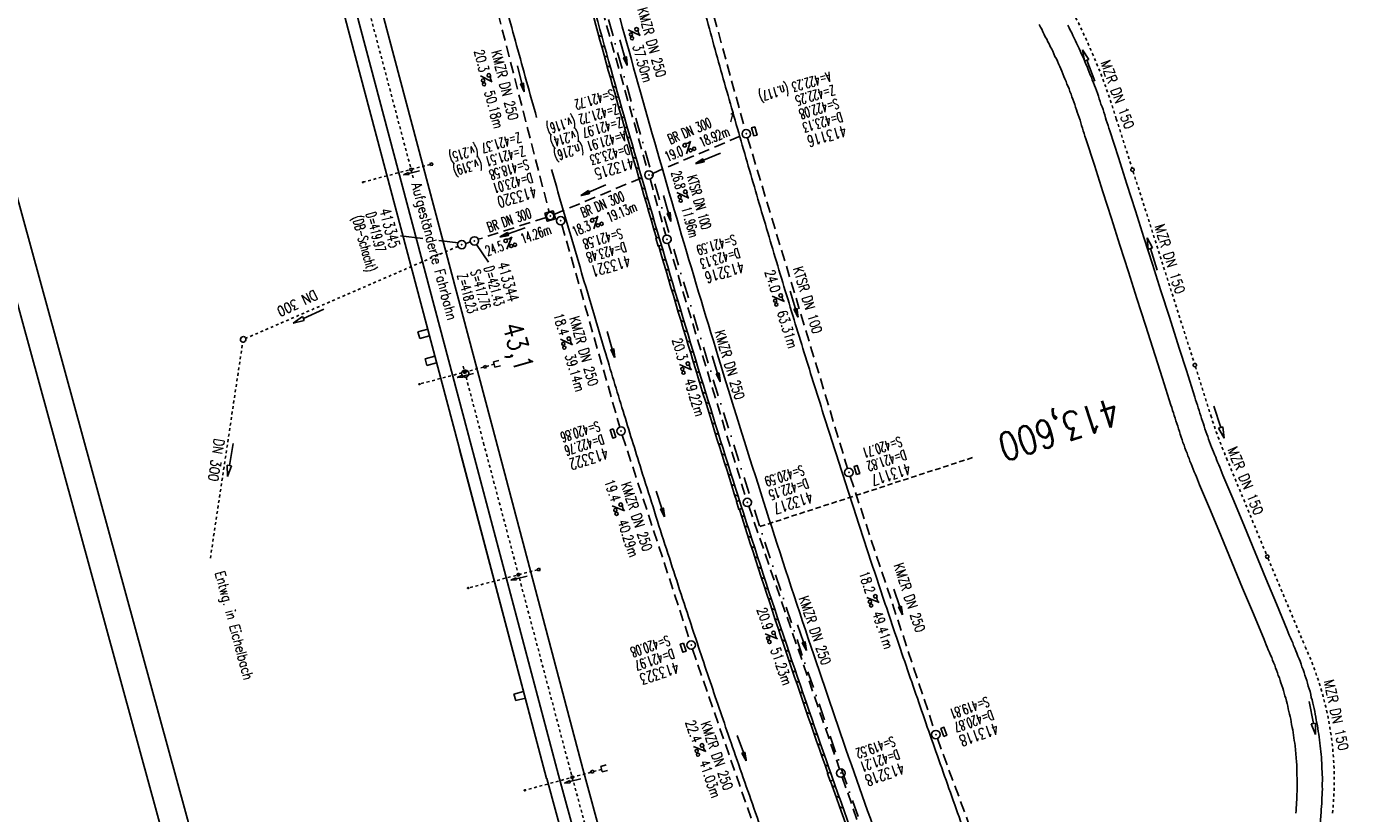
# Model space of a CAD drawing. Extents: x 447258 to 447844, y 441190 to 442763.
# Tile 15 of 30: x 447403 to 447644, y 441669 to 441810. Entities that reach past the tile are written whole.
import ezdxf
from ezdxf.enums import TextEntityAlignment as Align

# ---------------------------------------------------------------- set-up
doc = ezdxf.new("R2010")
doc.units = 0
doc.header["$LTSCALE"] = 2
doc.header["$MEASUREMENT"] = 0
for name, pattern in [('ACAD_ISO03W100', [0.5, 0.25, -0.25]), ('ACAD_ISO10W100W', [0.5, 0.25, -0.25]), ('AUSGEZOGEN', [0]), ('GESTRICH-X2', [1.5, 1, -0.5]), ('GESTRICHELT', [0.75, 0.5, -0.25]), ('STRICHLINIEX2', [0.5, 0.25, -0.25]), ('STRICHPT-X3', [3, 1.5, -0.75, 0, -0.75])]:
    doc.linetypes.add(name, pattern=pattern)
doc.layers.get('0').update_dxf_attribs({"linetype": 'AUSGEZOGEN'})
for name, color, linetype in [('ACHSE', 250, 'STRICHPT-X3'), ('Bahnachse', 7, 'CONTINUOUS'), ('DB-Bestand', 8, 'CONTINUOUS'), ('DB-Wege', 15, 'CONTINUOUS'), ('FBR', 8, 'CONTINUOUS'), ('Gleisachsen', 7, 'CONTINUOUS'), ('HEKTOM', 250, 'GESTRICHELT'), ('Ingenieurbauwerke', 15, 'CONTINUOUS'), ('KANAL', 7, 'GESTRICH-X2'), ('PFEIL', 7, 'CONTINUOUS'), ('PKT', 7, 'CONTINUOUS'), ('PKT-CODE', 2, 'CONTINUOUS'), ('Planeinteilung', 6, 'CONTINUOUS'), ('RAHMEN', 250, 'AUSGEZOGEN'), ('SCHACHTNR', 6, 'CONTINUOUS'), ('SCHLITZRINNE', 8, 'AUSGEZOGEN'), ('SCHRIFT', 7, 'AUSGEZOGEN'), ('SCHSYMBOL', 7, 'AUSGEZOGEN'), ('TEXTO', 4, 'CONTINUOUS'), ('TEXTU', 4, 'CONTINUOUS'), ('Wegleitungen', 15, 'CONTINUOUS')]:
    doc.layers.add(name, color=color, linetype=linetype)
doc.styles.add('ROMANS', font='romans.shx', dxfattribs={"width": 0.8})

# ---------------------------------------------------------------- blocks, each defined once
blk = doc.blocks.new('GST')
at = {"color": 0}
blk.add_circle((0, 0), 0.75, dxfattribs=at)
blk.add_point((0, 0), dxfattribs=at)
blk = doc.blocks.new('10')
blk.add_blockref('GST', (0, 0))
blk = doc.blocks.new('20')
blk.add_lwpolyline([(-0.75, -0.75), (0.75, -0.75), (0.75, 0.75), (-0.75, 0.75)], close=True)
blk.add_circle((0, 0), 0.676)
blk.add_point((0, 0))
blk = doc.blocks.new('PROM')
blk.add_line((1.57, 1.82), (0.02, 0.02))
for centre, radius in [((0.32, 1.51), 0.317), ((0.94, 0.29), 0.283), ((1.64, 0.29), 0.283)]:
    blk.add_circle(centre, radius)
blk.add_arc((0.99, 2.68), 1.03, 239.1414, 303.3549)
blk = doc.blocks.new('PFEIL2')
at = {"color": 0}
for p, q in [((0.88, 0), (-2.4, -0.01)), ((0.88, -0.27), (0.88, 0.28)), ((0.88, 0.28), (2.43, 0.01)), ((0.91, 0.27), (0.88, 0.26)), ((0.97, 0.26), (0.88, 0.25)), ((1.02, 0.25), (0.88, 0.23)), ((1.07, 0.24), (0.88, 0.21)), ((1.13, 0.23), (0.88, 0.19)), ((1.18, 0.22), (0.88, 0.17)), ((1.24, 0.21), (0.88, 0.15)), ((1.29, 0.21), (0.88, 0.14)), ((1.34, 0.2), (0.88, 0.12)), ((1.4, 0.19), (0.88, 0.1)), ((1.45, 0.18), (0.88, 0.08)), ((1.51, 0.17), (0.88, 0.06)), ((1.56, 0.16), (0.88, 0.04)), ((1.61, 0.15), (0.88, 0.02)), ((1.67, 0.14), (0.88, 0.01)), ((1.72, 0.13), (0.88, -0.01)), ((1.78, 0.12), (0.88, -0.03)), ((1.83, 0.11), (0.88, -0.05)), ((1.88, 0.1), (0.88, -0.07)), ((1.94, 0.09), (0.88, -0.09)), ((2.05, 0.08), (0.88, -0.12)), ((1.99, 0.08), (0.88, -0.11)), ((2.1, 0.07), (0.88, -0.14)), ((2.15, 0.06), (0.88, -0.16)), ((2.21, 0.05), (0.88, -0.18)), ((2.26, 0.04), (0.88, -0.2)), ((2.32, 0.03), (0.88, -0.22)), ((2.37, 0.02), (0.88, -0.23)), ((2.42, 0.01), (0.88, -0.25)), ((2.43, 0.01), (0.88, -0.27))]:
    blk.add_line(p, q, dxfattribs=at)
blk = doc.blocks.new('17')
blk.add_lwpolyline([(-0.76, -1.22), (0.75, -1.22), (0.75, -1.8), (-0.76, -1.8)], close=True)
blk.add_blockref('GST', (0, 0))
blk = doc.blocks.new('13')
blk.add_lwpolyline([(0.76, 1.22), (-0.75, 1.22), (-0.75, 1.8), (0.76, 1.8)], close=True)
at = {"rotation": 180}
blk.add_blockref('GST', (0, 0), dxfattribs=at)
blk = doc.blocks.new('1135297')
blk.add_line((0, 0), (1135, 0))
at = {"layer": 'RAHMEN'}
blk.add_line((25, 5), (950, 5), dxfattribs=at)

msp = doc.modelspace()

# ---------------------------------------------------------------- linework, layer by layer
at = {"layer": 'ACHSE', "flags": 128}
msp.add_lwpolyline([(447409.94, 442326.51), (447413.15, 442307.54), (447425.67, 442233.59), (447425.83, 442232.62), (447438.19, 442159.65), (447454.89, 442061.05), (447459.06, 442036.4), (447463.24, 442011.75), (447464.54, 442004.06), (447467.48, 441987.11), (447472.02, 441962.53), (447476.87, 441938), (447482.02, 441913.54), (447487.48, 441889.14), (447493.24, 441864.82), (447499.3, 441840.56), (447505.67, 441816.39), (447512.34, 441792.29), (447519.31, 441768.29), (447526.58, 441744.37), (447534.14, 441720.54), (447542, 441696.81), (447550.16, 441673.18), (447558.61, 441649.65), (447567.36, 441626.23), (447576.4, 441602.92), (447585.73, 441579.73), (447595.34, 441556.65), (447605.25, 441533.7), (447606.28, 441531.36), (447615.32, 441510.82), (447625.4, 441487.94), (447635.48, 441465.06), (447645.55, 441442.18), (447655.63, 441419.3), (447659.75, 441409.94), (447664.31, 441399.59), (447665.71, 441396.42), (447675.6, 441373.46), (447685.21, 441350.38), (447694.53, 441327.18), (447703.57, 441303.87), (447712.31, 441280.45), (447720.76, 441256.92), (447727.72, 441236.75)], dxfattribs=at)
at = {"layer": 'Bahnachse', "linetype": 'ACAD_ISO10W100W'}
for p, q in [((447456.16, 441843.34), (447472.26, 441782.57)), ((447481.1, 441749.21), (447481.29, 441748.51)), ((447481.62, 441747.25), (447484.74, 441735.46)), ((447484.74, 441735.46), (447500.34, 441676.64)), ((447500.34, 441676.64), (447507.08, 441651.89))]:
    msp.add_line(p, q, dxfattribs=at)
at = {"layer": 'Bahnachse', "linetype": 'Continuous'}
msp.add_ellipse((447481.45, 441747.88), major_axis=(-0.46, 0.46), ratio=1, start_param=2.623338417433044, end_param=8.90652372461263, dxfattribs=at)
at = {"layer": 'DB-Bestand', "linetype": 'STRICHLINIEX2'}
for p, q in [((447480.15, 441770.66), (447442.18, 441754.22)), ((447435.85, 441714.89), (447441.65, 441753.52))]:
    msp.add_line(p, q, dxfattribs=at)
at = {"layer": 'DB-Bestand', "linetype": 'Continuous'}
for p, q in [((447452.34, 441758.13), (447450.68, 441756.94)), ((447452.5, 441757.76), (447452.34, 441758.13)), ((447456.15, 441759.41), (447452.5, 441757.76)), ((447452.66, 441757.4), (447452.5, 441757.76)), ((447450.68, 441756.94), (447452.66, 441757.4)), ((447439.93, 441735.42), (447439.25, 441731.48)), ((447439.25, 441731.48), (447438.86, 441731.55)), ((447438.86, 441731.55), (447438.92, 441729.51)), ((447438.92, 441729.51), (447439.65, 441731.41)), ((447439.65, 441731.41), (447439.25, 441731.48))]:
    msp.add_line(p, q, dxfattribs=at)
msp.add_ellipse((447441.72, 441754.02), major_axis=(-0.354, 0.354), ratio=1, start_param=2.623338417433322, end_param=8.906523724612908, dxfattribs=at)
at = {"layer": 'DB-Wege', "linetype": 'Continuous'}
for p, q in [((447584.14, 441810.33), (447584.39, 441809.88)), ((447584.39, 441809.88), (447584.62, 441809.49)), ((447584.62, 441809.49), (447584.82, 441809.03)), ((447584.82, 441809.03), (447585.07, 441808.58)), ((447585.07, 441808.58), (447585.26, 441808.17)), ((447585.26, 441808.17), (447585.51, 441807.72)), ((447589.28, 441810.21), (447589.53, 441809.77)), ((447589.53, 441809.77), (447589.73, 441809.31)), ((447589.73, 441809.31), (447589.98, 441808.86)), ((447589.98, 441808.86), (447590.18, 441808.4)), ((447590.18, 441808.4), (447590.44, 441807.91)), ((447585.51, 441807.72), (447585.71, 441807.26)), ((447585.71, 441807.26), (447585.95, 441806.87)), ((447585.95, 441806.87), (447586.15, 441806.41)), ((447586.15, 441806.41), (447586.4, 441805.96)), ((447586.4, 441805.96), (447586.58, 441805.55)), ((447590.44, 441807.91), (447590.65, 441807.45)), ((447590.65, 441807.45), (447590.85, 441806.99)), ((447590.85, 441806.99), (447591.1, 441806.54)), ((447591.1, 441806.54), (447591.3, 441806.08)), ((447591.3, 441806.08), (447591.5, 441805.62)), ((447586.58, 441805.55), (447586.79, 441805.09)), ((447586.79, 441805.09), (447586.99, 441804.63)), ((447586.99, 441804.63), (447587.24, 441804.19)), ((447587.24, 441804.19), (447587.42, 441803.77)), ((447587.42, 441803.77), (447587.63, 441803.31)), ((447591.5, 441805.62), (447591.7, 441805.16)), ((447591.7, 441805.16), (447591.92, 441804.66)), ((447591.92, 441804.66), (447592.12, 441804.2)), ((447592.12, 441804.2), (447592.33, 441803.74)), ((447592.33, 441803.74), (447592.53, 441803.28)), ((447587.63, 441803.31), (447587.83, 441802.85)), ((447587.83, 441802.85), (447588.01, 441802.44)), ((447588.01, 441802.44), (447588.22, 441801.98)), ((447588.22, 441801.98), (447588.37, 441801.5)), ((447588.37, 441801.5), (447588.57, 441801.04)), ((447588.57, 441801.04), (447588.76, 441800.63)), ((447592.53, 441803.28), (447592.73, 441802.82)), ((447592.73, 441802.82), (447592.95, 441802.31)), ((447592.95, 441802.31), (447593.1, 441801.83)), ((447593.1, 441801.83), (447593.3, 441801.37)), ((447593.3, 441801.37), (447593.51, 441800.91)), ((447588.76, 441800.63), (447588.96, 441800.17)), ((447588.96, 441800.17), (447589.12, 441799.7)), ((447589.12, 441799.7), (447589.32, 441799.24)), ((447589.32, 441799.24), (447589.51, 441798.82)), ((447589.51, 441798.82), (447589.66, 441798.35)), ((447593.51, 441800.91), (447593.66, 441800.44)), ((447593.66, 441800.44), (447593.88, 441799.93)), ((447593.88, 441799.93), (447594.03, 441799.45)), ((447594.03, 441799.45), (447594.23, 441798.99)), ((447594.23, 441798.99), (447594.39, 441798.52)), ((447589.66, 441798.35), (447589.86, 441797.89)), ((447589.86, 441797.89), (447590.02, 441797.41)), ((447590.02, 441797.41), (447590.16, 441796.98)), ((447590.16, 441796.98), (447590.36, 441796.52)), ((447590.36, 441796.52), (447590.51, 441796.05)), ((447594.39, 441798.52), (447594.59, 441798.06)), ((447594.59, 441798.06), (447594.76, 441797.53)), ((447594.76, 441797.53), (447594.92, 441797.06)), ((447594.92, 441797.06), (447595.07, 441796.58)), ((447595.07, 441796.58), (447595.22, 441796.11)), ((447590.51, 441796.05), (447590.67, 441795.57)), ((447590.67, 441795.57), (447590.82, 441795.1)), ((447590.82, 441795.1), (447590.96, 441794.67)), ((447590.96, 441794.67), (447591.16, 441794.21)), ((447591.16, 441794.21), (447591.32, 441793.73)), ((447591.32, 441793.73), (447591.47, 441793.26)), ((447595.22, 441796.11), (447595.44, 441795.6)), ((447595.44, 441795.6), (447595.6, 441795.12)), ((447595.6, 441795.12), (447595.75, 441794.65)), ((447595.75, 441794.65), (447595.9, 441794.17)), ((447595.9, 441794.17), (447596.01, 441793.68)), ((447591.47, 441793.26), (447591.63, 441792.78)), ((447591.63, 441792.78), (447591.73, 441792.29)), ((447591.73, 441792.29), (447591.89, 441791.82)), ((447591.89, 441791.82), (447592.04, 441791.34)), ((447592.04, 441791.34), (447592.2, 441790.87)), ((447596.01, 441793.68), (447596.17, 441793.21)), ((447596.17, 441793.21), (447596.32, 441792.73)), ((447596.32, 441792.73), (447596.48, 441792.26)), ((447596.48, 441792.26), (447596.63, 441791.78)), ((447596.63, 441791.78), (447596.78, 441791.3)), ((447596.78, 441791.3), (447598.33, 441786.55)), ((447592.2, 441790.87), (447592.35, 441790.39)), ((447592.35, 441790.39), (447592.5, 441789.91)), ((447592.5, 441789.91), (447594.05, 441785.16)), ((447598.33, 441786.55), (447599.83, 441781.78)), ((447594.05, 441785.16), (447595.55, 441780.39)), ((447599.83, 441781.78), (447601.37, 441777.02)), ((447595.55, 441780.39), (447597.09, 441775.63)), ((447601.37, 441777.02), (447602.87, 441772.25)), ((447597.09, 441775.63), (447598.59, 441770.86)), ((447602.87, 441772.25), (447604.41, 441767.5)), ((447598.59, 441770.86), (447600.13, 441766.11)), ((447604.41, 441767.5), (447605.91, 441762.73)), ((447600.13, 441766.11), (447601.63, 441761.34)), ((447605.91, 441762.73), (447607.45, 441757.97)), ((447601.63, 441761.34), (447603.18, 441756.58)), ((447607.45, 441757.97), (447609.19, 441752.48)), ((447603.18, 441756.58), (447604.9, 441751.11)), ((447604.9, 441751.11), (447606.22, 441747.05)), ((447609.19, 441752.48), (447610.5, 441748.44)), ((447610.5, 441748.44), (447611.99, 441743.67)), ((447606.22, 441747.05), (447607.71, 441742.28)), ((447611.99, 441743.67), (447612.15, 441743.2)), ((447612.15, 441743.2), (447612.3, 441742.72)), ((447607.71, 441742.28), (447607.87, 441741.81)), ((447607.87, 441741.81), (447608.02, 441741.33)), ((447608.02, 441741.33), (447608.18, 441740.86)), ((447608.18, 441740.86), (447608.33, 441740.38)), ((447612.3, 441742.72), (447612.46, 441742.25)), ((447612.46, 441742.25), (447612.61, 441741.77)), ((447612.61, 441741.77), (447612.77, 441741.3)), ((447612.77, 441741.3), (447612.92, 441740.82)), ((447612.92, 441740.82), (447613.08, 441740.34)), ((447608.33, 441740.38), (447608.49, 441739.91)), ((447608.49, 441739.91), (447608.64, 441739.43)), ((447608.64, 441739.43), (447608.8, 441738.95)), ((447608.8, 441738.95), (447608.95, 441738.48)), ((447608.95, 441738.48), (447609.1, 441738)), ((447613.08, 441740.34), (447613.23, 441739.87)), ((447613.23, 441739.87), (447613.38, 441739.39)), ((447613.38, 441739.39), (447613.54, 441738.92)), ((447613.54, 441738.92), (447613.68, 441738.49)), ((447613.68, 441738.49), (447613.83, 441738.01)), ((447609.1, 441738), (447609.26, 441737.53)), ((447609.26, 441737.53), (447609.41, 441737.05)), ((447609.41, 441737.05), (447609.58, 441736.53)), ((447609.58, 441736.53), (447609.74, 441736.05)), ((447609.74, 441736.05), (447609.89, 441735.58)), ((447613.83, 441738.01), (447613.99, 441737.54)), ((447613.99, 441737.54), (447614.14, 441737.06)), ((447614.14, 441737.06), (447614.33, 441736.65)), ((447614.33, 441736.65), (447614.48, 441736.18)), ((447614.48, 441736.18), (447614.64, 441735.7)), ((447609.89, 441735.58), (447610.09, 441735.12)), ((447610.09, 441735.12), (447610.25, 441734.64)), ((447610.25, 441734.64), (447610.42, 441734.12)), ((447610.42, 441734.12), (447610.62, 441733.66)), ((447610.62, 441733.66), (447610.78, 441733.18)), ((447614.64, 441735.7), (447614.84, 441735.24)), ((447614.84, 441735.24), (447614.99, 441734.76)), ((447614.99, 441734.76), (447615.18, 441734.35)), ((447615.18, 441734.35), (447615.33, 441733.88)), ((447615.33, 441733.88), (447615.54, 441733.42)), ((447610.78, 441733.18), (447610.98, 441732.72)), ((447610.98, 441732.72), (447611.13, 441732.25)), ((447611.13, 441732.25), (447611.35, 441731.74)), ((447611.35, 441731.74), (447611.55, 441731.28)), ((447611.55, 441731.28), (447611.71, 441730.8)), ((447615.54, 441733.42), (447615.74, 441732.96)), ((447615.74, 441732.96), (447615.88, 441732.53)), ((447615.88, 441732.53), (447616.08, 441732.07)), ((447616.08, 441732.07), (447616.28, 441731.61)), ((447616.28, 441731.61), (447616.48, 441731.15)), ((447616.48, 441731.15), (447616.64, 441730.67)), ((447611.71, 441730.8), (447611.91, 441730.34)), ((447611.91, 441730.34), (447612.11, 441729.88)), ((447612.11, 441729.88), (447612.31, 441729.42)), ((447612.31, 441729.42), (447612.51, 441728.96)), ((447612.51, 441728.96), (447612.67, 441728.49)), ((447616.64, 441730.67), (447616.84, 441730.21)), ((447616.84, 441730.21), (447617.04, 441729.75)), ((447617.04, 441729.75), (447618.97, 441725.12)), ((447612.67, 441728.49), (447612.87, 441728.03)), ((447612.87, 441728.03), (447614.8, 441723.4)), ((447618.97, 441725.12), (447620.88, 441720.54)), ((447614.8, 441723.4), (447616.71, 441718.81)), ((447620.88, 441720.54), (447622.8, 441715.9)), ((447616.71, 441718.81), (447618.63, 441714.18)), ((447622.8, 441715.9), (447624.73, 441711.27)), ((447618.63, 441714.18), (447620.56, 441709.55)), ((447620.56, 441709.55), (447622.48, 441704.92)), ((447624.73, 441711.27), (447626.64, 441706.69)), ((447622.48, 441704.92), (447624.39, 441700.33)), ((447626.64, 441706.69), (447628.56, 441702.06)), ((447624.39, 441700.33), (447624.59, 441699.87)), ((447624.59, 441699.87), (447624.79, 441699.41)), ((447628.56, 441702.06), (447628.72, 441701.58)), ((447628.72, 441701.58), (447628.92, 441701.12)), ((447628.92, 441701.12), (447629.12, 441700.66)), ((447629.12, 441700.66), (447629.32, 441700.2)), ((447629.32, 441700.2), (447629.53, 441699.74)), ((447624.79, 441699.41), (447624.95, 441698.94)), ((447624.95, 441698.94), (447625.15, 441698.48)), ((447625.15, 441698.48), (447625.35, 441698.02)), ((447625.35, 441698.02), (447625.56, 441697.56)), ((447625.56, 441697.56), (447625.76, 441697.1)), ((447629.53, 441699.74), (447629.68, 441699.26)), ((447629.68, 441699.26), (447629.88, 441698.8)), ((447629.88, 441698.8), (447630.08, 441698.34)), ((447630.08, 441698.34), (447630.29, 441697.88)), ((447630.29, 441697.88), (447630.46, 441697.36)), ((447630.46, 441697.36), (447630.66, 441696.9)), ((447625.76, 441697.1), (447625.91, 441696.62)), ((447625.91, 441696.62), (447626.1, 441696.21)), ((447626.1, 441696.21), (447626.3, 441695.75)), ((447626.3, 441695.75), (447626.46, 441695.27)), ((447626.46, 441695.27), (447626.64, 441694.86)), ((447630.66, 441696.9), (447630.86, 441696.44)), ((447630.86, 441696.44), (447631.03, 441695.92)), ((447631.03, 441695.92), (447631.18, 441695.44)), ((447631.18, 441695.44), (447631.39, 441694.98)), ((447631.39, 441694.98), (447631.56, 441694.46)), ((447626.64, 441694.86), (447626.8, 441694.39)), ((447626.8, 441694.39), (447626.95, 441693.91)), ((447626.95, 441693.91), (447627.14, 441693.5)), ((447627.14, 441693.5), (447627.29, 441693.02)), ((447627.29, 441693.02), (447627.43, 441692.59)), ((447627.43, 441692.59), (447627.59, 441692.12)), ((447631.56, 441694.46), (447631.71, 441693.98)), ((447631.71, 441693.98), (447631.86, 441693.51)), ((447631.86, 441693.51), (447632.03, 441692.99)), ((447632.03, 441692.99), (447632.19, 441692.51)), ((447627.59, 441692.12), (447627.74, 441691.64)), ((447627.74, 441691.64), (447627.88, 441691.21)), ((447627.88, 441691.21), (447627.99, 441690.72)), ((447627.99, 441690.72), (447628.14, 441690.25)), ((447628.14, 441690.25), (447628.28, 441689.82)), ((447632.19, 441692.51), (447632.31, 441691.97)), ((447632.31, 441691.97), (447632.47, 441691.5)), ((447632.47, 441691.5), (447632.62, 441691.02)), ((447632.62, 441691.02), (447632.74, 441690.48)), ((447632.74, 441690.48), (447632.85, 441689.99)), ((447628.28, 441689.82), (447628.39, 441689.33)), ((447628.39, 441689.33), (447628.53, 441688.9)), ((447628.53, 441688.9), (447628.63, 441688.41)), ((447628.63, 441688.41), (447628.74, 441687.92)), ((447628.74, 441687.92), (447628.83, 441687.48)), ((447632.85, 441689.99), (447633, 441689.52)), ((447633, 441689.52), (447633.13, 441688.98)), ((447633.13, 441688.98), (447633.23, 441688.49)), ((447633.23, 441688.49), (447633.34, 441687.99)), ((447633.34, 441687.99), (447633.46, 441687.46)), ((447628.83, 441687.48), (447628.98, 441687)), ((447628.98, 441687), (447629.08, 441686.56)), ((447629.08, 441686.56), (447629.18, 441686.07)), ((447629.18, 441686.07), (447629.23, 441685.61)), ((447629.23, 441685.61), (447629.33, 441685.12)), ((447633.46, 441687.46), (447633.57, 441686.97)), ((447633.57, 441686.97), (447633.68, 441686.47)), ((447633.68, 441686.47), (447633.75, 441685.92)), ((447633.75, 441685.92), (447633.86, 441685.43)), ((447633.86, 441685.43), (447633.97, 441684.94)), ((447629.33, 441685.12), (447629.44, 441684.62)), ((447629.44, 441684.62), (447629.53, 441684.18)), ((447629.53, 441684.18), (447629.59, 441683.68)), ((447629.59, 441683.68), (447629.68, 441683.23)), ((447629.68, 441683.23), (447629.74, 441682.73)), ((447633.97, 441684.94), (447634.02, 441684.43)), ((447634.02, 441684.43), (447634.1, 441683.88)), ((447634.1, 441683.88), (447634.21, 441683.39)), ((447634.21, 441683.39), (447634.27, 441682.88)), ((447629.74, 441682.73), (447629.79, 441682.27)), ((447629.79, 441682.27), (447629.89, 441681.78)), ((447629.89, 441681.78), (447629.94, 441681.32)), ((447629.94, 441681.32), (447630.18, 441678.45)), ((447634.27, 441682.88), (447634.33, 441682.37)), ((447634.33, 441682.37), (447634.4, 441681.82)), ((447634.4, 441681.82), (447634.46, 441681.31)), ((447634.46, 441681.31), (447634.52, 441680.81)), ((447634.52, 441680.81), (447634.58, 441680.3)), ((447630.18, 441678.45), (447630.24, 441677.95)), ((447634.58, 441680.3), (447634.59, 441679.78)), ((447634.59, 441679.78), (447634.65, 441679.27)), ((447634.65, 441679.27), (447634.66, 441678.75)), ((447634.66, 441678.75), (447634.72, 441678.24)), ((447634.72, 441678.24), (447634.73, 441677.72)), ((447630.24, 441677.95), (447630.24, 441677.47)), ((447630.24, 441677.47), (447630.28, 441677.01)), ((447630.28, 441677.01), (447630.28, 441676.54)), ((447630.28, 441676.54), (447630.29, 441676.02)), ((447630.29, 441676.02), (447630.34, 441675.56)), ((447634.73, 441677.72), (447634.74, 441677.2)), ((447634.74, 441677.2), (447634.8, 441676.69)), ((447634.8, 441676.69), (447634.82, 441676.17)), ((447634.82, 441676.17), (447634.83, 441675.65)), ((447630.34, 441675.56), (447630.33, 441675.08)), ((447630.33, 441675.08), (447630.33, 441674.61)), ((447630.33, 441674.61), (447630.33, 441674.13)), ((447630.33, 441674.13), (447630.34, 441673.61)), ((447630.34, 441673.61), (447630.33, 441673.14)), ((447634.83, 441673.55), (447634.78, 441673.06)), ((447634.84, 441675.13), (447634.8, 441674.59)), ((447634.8, 441674.59), (447634.82, 441674.07)), ((447634.82, 441674.07), (447634.83, 441673.55)), ((447634.83, 441675.65), (447634.84, 441675.13)), ((447630.27, 441671.7), (447630.22, 441671.21)), ((447630.22, 441671.21), (447630.22, 441670.74)), ((447630.28, 441672.17), (447630.27, 441671.7)), ((447630.33, 441673.14), (447630.28, 441672.65)), ((447630.28, 441672.65), (447630.28, 441672.17)), ((447634.71, 441670.99), (447634.68, 441670.45)), ((447634.76, 441671.48), (447634.71, 441670.99)), ((447634.79, 441672.54), (447634.75, 441672)), ((447634.75, 441672), (447634.76, 441671.48)), ((447634.78, 441673.06), (447634.79, 441672.54)), ((447630.12, 441669.76), (447630.07, 441669.27)), ((447630.17, 441670.25), (447630.12, 441669.76)), ((447630.22, 441670.74), (447630.17, 441670.25)), ((447634.6, 441669.46), (447633.84, 441660.24)), ((447634.64, 441669.91), (447634.59, 441669.42)), ((447634.68, 441670.45), (447634.64, 441669.91))]:
    msp.add_line(p, q, dxfattribs=at)
at = {"layer": 'FBR'}
for points in [[(447427.91, 442233.05, 0), (447428.12, 442231.81, -0.000002), (447432.24, 442207.4, -0.000028)], [(447621.84, 441538.2, 0.000001), (447626.14, 441528.44, 0.000001), (447630.88, 441517.67)], [(447463.2, 442024.39, 0.000072), (447466.36, 442005.85, 0.00188), (447469.56, 441987.47, 0.001388), (447474.07, 441962.61, 0.004915), (447477.72, 441943.82, 0.003122), (447483.94, 441914.31, 0.003035), (447489.36, 441890.11, 0.003056), (447495.03, 441866.14, 0.003055), (447501.05, 441842.03, 0.003159), (447507.16, 441818.77, 0.003064), (447513.65, 441795.29, 0.002975), (447520.63, 441771.18, 0.002885), (447527.63, 441747.98, 0.002726), (447535.32, 441723.52, 0.00326), (447543.35, 441698.99, 0.003546), (447551.04, 441676.54, 0.003512), (447558.92, 441654.58, 0.003164), (447567.99, 441630.31, 0.002799), (447578.01, 441604.42, 0.003665), (447585.93, 441584.74, 0.002614), (447597.75, 441556.4, 0.003477), (447606.89, 441535.19, 0.000497), (447610.71, 441526.53, -0.000005), (447611.32, 441525.14, -0.000808)], [(447494.23, 441793.74, -0.001121), (447492.43, 441800.18, -0.001694), (447488.91, 441813.01, -0.001735), (447485.67, 441825.2, -0.001755), (447482.54, 441837.27, -0.001426), (447478.83, 441851.99, -0.00312), (447477.19, 441858.74, -0.000073), (447476.91, 441859.92, 0.000064), (447476.59, 441861.27, 0.00063), (447473.63, 441873.78, -0.000668), (447470.83, 441885.57, -0.003018), (447469.01, 441893.5, -0.001476), (447465.44, 441909.73, -0.0015), (447462.67, 441922.7, -0.00169), (447460.28, 441934.23, -0.001687), (447457.63, 441947.46, -0.001982), (447455.46, 441958.74, -0.000994), (447452.83, 441972.86, -0.001346), (447450.94, 441983.3, -0.000348), (447449.19, 441993.14, -0.001389), (447448.76, 441995.61, -0.000167), (447448.55, 441996.82, 0.000015), (447446.98, 442006.01, 0.000184)], [(447610.02, 441518.08, -0.002426), (447597.94, 441545.52, -0.004663), (447591.85, 441559.88, -0.000107), (447575.55, 441599.41, -0.003601), (447575.07, 441600.59, -0.002348), (447570.51, 441612.28, -0.001625), (447564.05, 441629.24, -0.002837), (447555.94, 441651.12, -0.002516), (447547.06, 441675.89, -0.003905), (447538.93, 441699.5, -0.003699), (447530.73, 441724.55, -0.003001), (447523.63, 441747.27, -0.002813), (447516.34, 441771.61, -0.002621), (447509.06, 441796.89, -0.002971), (447502.89, 441819.26, -0.003233), (447497.12, 441841.21, -0.002784), (447490.73, 441866.8, -0.003184), (447484.62, 441892.58, -0.003563), (447479.47, 441915.7, -0.003376), (447479.02, 441917.83, -0.000154), (447469.57, 441964.85, -0.005506), (447466.43, 441981.45, -0.001412), (447463.59, 441997.7)], [(447522.08, 441820.82, 0.00156), (447525.35, 441808.85, 0.001564), (447528.69, 441796.93, 0.001564), (447532.11, 441785.03, 0.001562), (447535.6, 441773.13, 0.001558), (447539.17, 441761.25, 0.001561), (447542.81, 441749.41, 0.001558), (447546.52, 441737.6, 0.001554), (447550.31, 441725.78, 0.001561), (447554.18, 441713.99, 0.001566), (447558.11, 441702.25, 0.001568), (447562.11, 441690.55, 0.001563), (447566.2, 441678.82, 0.001556), (447570.35, 441667.14, 0.001558)], [(447537.57, 441657.56, -0.00119), (447533.12, 441670.14, -0.001374), (447528.76, 441682.64, -0.001583), (447525.05, 441693.51, -0.00207), (447521.41, 441704.4, -0.001745), (447517.2, 441717.35, -0.001559), (447512.94, 441730.75, -0.002007), (447509.71, 441741.18, -0.001271), (447506.39, 441752.13, -0.001072), (447502.53, 441765.12, -0.00102), (447498.76, 441777.96, -0.000694), (447496.89, 441784.43, -0.001944)]]:
    msp.add_lwpolyline(points, format="xyb", dxfattribs=at)
at = {"layer": 'Gleisachsen', "linetype": 'Continuous'}
for p, q in [((447457.1, 441830.97), (447482.57, 441734.88)), ((447461.45, 441832.12), (447486.92, 441736.04)), ((447486.92, 441736.04), (447502.51, 441677.22)), ((447482.57, 441734.88), (447498.16, 441676.07)), ((447498.16, 441676.05), (447508.45, 441638.27)), ((447502.51, 441677.23), (447512.79, 441639.46))]:
    msp.add_line(p, q, dxfattribs=at)
at = {"layer": 'HEKTOM'}
msp.add_line((447534.16, 441720.53), (447572.22, 441732.87), dxfattribs=at)
at = {"layer": 'Ingenieurbauwerke', "linetype": 'Continuous'}
for p, q in [((447454.33, 441832.82), (447480.11, 441735.58)), ((447473.3, 441784.18), (447471.36, 441783.68)), ((447471.52, 441784.57), (447471.91, 441784.67)), ((447471.52, 441784.57), (447471.62, 441784.18)), ((447471.62, 441784.18), (447472.01, 441784.28)), ((447471.91, 441784.67), (447472.01, 441784.28)), ((447475.15, 441785.5), (447475.54, 441785.6)), ((447475.15, 441785.5), (447475.25, 441785.11)), ((447475.25, 441785.11), (447475.64, 441785.21)), ((447475.54, 441785.6), (447475.64, 441785.21)), ((447471.31, 441783.88), (447470.4, 441783.44)), ((447470.4, 441783.44), (447471.41, 441783.49)), ((447471.36, 441783.68), (447471.31, 441783.88)), ((447471.41, 441783.49), (447471.36, 441783.68)), ((447474.74, 441755.83), (447473, 441755.36)), ((447473, 441755.36), (447473.32, 441754.2)), ((447475.05, 441754.67), (447473.32, 441754.2)), ((447476.02, 441751), (447474.28, 441750.52)), ((447474.28, 441750.52), (447474.6, 441749.36)), ((447476.33, 441749.84), (447474.6, 441749.36)), ((447481.13, 441748.32), (447481.52, 441748.42)), ((447481.13, 441748.32), (447481.23, 441747.93)), ((447481.23, 441747.93), (447481.62, 441748.03)), ((447481.52, 441748.42), (447481.62, 441748.03)), ((447484.76, 441749.25), (447485.15, 441749.35)), ((447484.76, 441749.25), (447484.86, 441748.87)), ((447484.86, 441748.87), (447485.25, 441748.97)), ((447485.15, 441749.35), (447485.25, 441748.97)), ((447486.53, 441750.02), (447487.5, 441750.27)), ((447486.53, 441750.02), (447486.78, 441749.05)), ((447486.78, 441749.05), (447487.75, 441749.3)), ((447480.92, 441747.63), (447480, 441747.19)), ((447480, 441747.19), (447481.02, 441747.24)), ((447480.97, 441747.44), (447480.92, 441747.63)), ((447482.91, 441747.93), (447480.97, 441747.44)), ((447481.02, 441747.24), (447480.97, 441747.44)), ((447480.11, 441735.58), (447496.03, 441675.5)), ((447480.41, 441734.31), (447493.49, 441684.98)), ((447490.74, 441712.07), (447491.13, 441712.17)), ((447490.74, 441712.07), (447490.84, 441711.68)), ((447491.13, 441712.17), (447491.23, 441711.78)), ((447494.37, 441713), (447494.76, 441713.1)), ((447494.37, 441713), (447494.47, 441712.62)), ((447494.47, 441712.62), (447494.86, 441712.71)), ((447494.76, 441713.1), (447494.86, 441712.71)), ((447490.53, 441711.38), (447489.61, 441710.94)), ((447489.61, 441710.94), (447490.63, 441710.99)), ((447490.58, 441711.18), (447490.53, 441711.38)), ((447492.52, 441711.68), (447490.58, 441711.18)), ((447490.63, 441710.99), (447490.58, 441711.18)), ((447490.84, 441711.68), (447491.23, 441711.78)), ((447491.91, 441691.03), (447490.18, 441690.55)), ((447490.18, 441690.55), (447490.49, 441689.4)), ((447492.23, 441689.87), (447490.49, 441689.4)), ((447500.35, 441675.84), (447500.73, 441675.95)), ((447500.35, 441675.84), (447500.45, 441675.45)), ((447500.73, 441675.95), (447500.84, 441675.56)), ((447503.96, 441676.84), (447504.35, 441676.94)), ((447503.96, 441676.84), (447504.07, 441676.45)), ((447504.07, 441676.45), (447504.45, 441676.56)), ((447504.35, 441676.94), (447504.45, 441676.56)), ((447505.71, 441677.63), (447506.68, 441677.9)), ((447505.71, 441677.63), (447505.98, 441676.67)), ((447505.98, 441676.67), (447506.94, 441676.93)), ((447496.04, 441675.47), (447505.99, 441638.95)), ((447500.15, 441675.12), (447499.23, 441674.67)), ((447499.23, 441674.67), (447500.25, 441674.73)), ((447500.2, 441674.92), (447500.15, 441675.12)), ((447502.14, 441675.42), (447500.2, 441674.92)), ((447500.25, 441674.73), (447500.2, 441674.92)), ((447500.45, 441675.45), (447500.84, 441675.56))]:
    msp.add_line(p, q, dxfattribs=at)
at = {"layer": 'Ingenieurbauwerke', "linetype": 'ACAD_ISO03W100'}
for p, q in [((447475.2, 441785.33), (447463.29, 441782.18)), ((447486.64, 441749.57), (447473.39, 441746.06)), ((447494.42, 441712.83), (447482.12, 441709.57)), ((447505.86, 441677.11), (447492.27, 441673.41))]:
    msp.add_line(p, q, dxfattribs=at)
at = {"layer": 'Ingenieurbauwerke', "linetype": 'Continuous'}
for centre in [(447463.16, 441782.14), (447492.14, 441673.37)]:
    msp.add_ellipse(centre, major_axis=(0.13, 0.035), ratio=0.555556, dxfattribs=at)
for centre in [(447473.26, 441746.02), (447481.99, 441709.54)]:
    msp.add_ellipse(centre, major_axis=(0.13, 0.035), ratio=0.555556, start_param=0, end_param=6.283185, dxfattribs=at)
at = {"layer": 'KANAL'}
for p, q in [((447517.25, 441843.69), (447531.53, 441791.53)), ((447484.34, 441823.94), (447496.47, 441776.81)), ((447504.31, 441818.81), (447514.12, 441784.16)), ((447515, 441783.72), (447531.06, 441790.53)), ((447531.97, 441790.09), (447549.87, 441730.94)), ((447497.34, 441776.37), (447513.62, 441783.16)), ((447514.53, 441782.72), (447517.34, 441772.66)), ((447495.94, 441775.85), (447483.8, 441771.92)), ((447498.75, 441774.53), (447509.12, 441738.34)), ((447482.38, 441771.46), (447481.55, 441771.2)), ((447517.78, 441771.22), (447531.72, 441725.56)), ((447509.56, 441736.91), (447521.66, 441700.06)), ((447550.34, 441729.5), (447565.44, 441684.03)), ((447532.19, 441724.16), (447548.44, 441677.16)), ((447522.12, 441698.62), (447535.06, 441661.28)), ((447565.94, 441682.62), (447581.94, 441639.34)), ((447548.91, 441675.72), (447564.72, 441630.37))]:
    msp.add_line(p, q, dxfattribs=at)
at = {"layer": 'PKT'}
msp.add_point((447528.84, 441796.39), dxfattribs=at)
at = {"layer": 'SCHACHTNR'}
for p, q in [((447473.89, 441772.08), (447469.88, 441772.56)), ((447480.17, 441771.32), (447476.73, 441771.73)), ((447485.62, 441767.83), (447483.48, 441770.98))]:
    msp.add_line(p, q, dxfattribs=at)
at = {"layer": 'SCHLITZRINNE'}
for p, q in [((447505.34, 441808.36), (447505.92, 441808.13)), ((447505.84, 441806.55), (447506.42, 441806.32)), ((447506.34, 441804.74), (447506.92, 441804.51)), ((447506.84, 441802.93), (447507.43, 441802.7)), ((447507.35, 441801.12), (447507.93, 441800.89)), ((447507.86, 441799.3), (447508.44, 441799.07)), ((447508.37, 441797.49), (447508.95, 441797.26)), ((447508.88, 441795.68), (447509.47, 441795.45)), ((447509.4, 441793.86), (447509.98, 441793.63)), ((447509.91, 441792.05), (447510.5, 441791.82)), ((447510.43, 441790.23), (447511.01, 441790)), ((447510.95, 441788.41), (447511.53, 441788.18)), ((447511.47, 441786.59), (447512.05, 441786.36)), ((447511.99, 441784.78), (447512.58, 441784.55)), ((447512.51, 441782.96), (447513.1, 441782.73)), ((447513.04, 441781.14), (447513.63, 441780.91)), ((447513.57, 441779.32), (447514.15, 441779.09)), ((447514.1, 441777.5), (447514.68, 441777.27)), ((447514.63, 441775.68), (447515.21, 441775.44)), ((447515.16, 441773.85), (447515.75, 441773.62)), ((447516.23, 441770.21), (447516.82, 441769.97)), ((447516.28, 441771.8), (447516.28, 441771.8)), ((447516.77, 441768.38), (447517.36, 441768.15)), ((447517.31, 441766.56), (447517.9, 441766.32)), ((447517.85, 441764.73), (447518.44, 441764.5)), ((447518.39, 441762.9), (447518.98, 441762.67)), ((447518.94, 441761.08), (447519.53, 441760.84)), ((447519.48, 441759.25), (447520.08, 441759.02)), ((447520.03, 441757.42), (447520.62, 441757.19)), ((447520.58, 441755.59), (447521.18, 441755.36)), ((447521.14, 441753.76), (447521.73, 441753.53)), ((447521.69, 441751.93), (447522.28, 441751.7)), ((447522.25, 441750.1), (447522.84, 441749.86)), ((447522.81, 441748.26), (447523.4, 441748.03)), ((447523.37, 441746.43), (447523.96, 441746.2)), ((447523.93, 441744.6), (447524.53, 441744.36)), ((447524.49, 441742.76), (447525.09, 441742.53)), ((447525.06, 441740.93), (447525.66, 441740.69)), ((447525.63, 441739.09), (447526.23, 441738.85)), ((447526.2, 441737.25), (447526.8, 441737.02)), ((447526.78, 441735.41), (447527.37, 441735.18)), ((447527.35, 441733.57), (447527.95, 441733.34)), ((447527.93, 441731.73), (447528.53, 441731.5)), ((447528.51, 441729.89), (447529.11, 441729.66)), ((447529.1, 441728.05), (447529.69, 441727.81)), ((447529.68, 441726.21), (447530.28, 441725.97)), ((447530.87, 441724.13), (447530.87, 441724.13)), ((447530.86, 441722.52), (447531.46, 441722.28)), ((447531.45, 441720.67), (447532.05, 441720.43)), ((447532.04, 441718.82), (447532.65, 441718.59)), ((447532.64, 441716.98), (447533.24, 441716.74)), ((447533.24, 441715.13), (447533.85, 441714.89)), ((447533.84, 441713.28), (447534.45, 441713.04)), ((447534.45, 441711.43), (447535.05, 441711.19)), ((447535.06, 441709.57), (447535.66, 441709.34)), ((447535.67, 441707.72), (447536.27, 441707.48)), ((447536.28, 441705.87), (447536.89, 441705.63)), ((447536.9, 441704.01), (447537.5, 441703.77)), ((447537.51, 441702.16), (447538.12, 441701.92)), ((447538.13, 441700.3), (447538.74, 441700.06)), ((447538.76, 441698.44), (447539.37, 441698.2)), ((447539.38, 441696.58), (447539.99, 441696.34)), ((447540.01, 441694.72), (447540.62, 441694.48)), ((447540.65, 441692.86), (447541.26, 441692.62)), ((447541.28, 441691), (447541.89, 441690.76)), ((447541.92, 441689.13), (447542.53, 441688.89)), ((447542.56, 441687.27), (447543.17, 441687.03)), ((447543.2, 441685.4), (447543.82, 441685.16)), ((447543.85, 441683.54), (447544.46, 441683.29)), ((447544.5, 441681.67), (447545.11, 441681.42)), ((447545.15, 441679.8), (447545.77, 441679.55)), ((447545.81, 441677.93), (447546.42, 441677.68)), ((447547.13, 441674.18), (447547.75, 441673.94)), ((447547.79, 441672.31), (447548.41, 441672.06)), ((447548.46, 441670.43), (447549.08, 441670.19))]:
    msp.add_line(p, q, dxfattribs=at)
for points in [[(447610.02, 441518.08, -0.002426), (447597.94, 441545.52, -0.004663), (447591.85, 441559.88, -0.000107), (447575.55, 441599.41, -0.003601), (447575.07, 441600.59, -0.002348), (447570.51, 441612.28, -0.001625), (447564.05, 441629.24, -0.002837), (447555.94, 441651.12, -0.002516), (447547.06, 441675.89, -0.003905), (447538.93, 441699.5, -0.003699), (447530.73, 441724.55, -0.003001), (447523.63, 441747.27, -0.002813), (447516.34, 441771.61, -0.002621), (447509.06, 441796.89, -0.002971), (447502.89, 441819.26, -0.003233), (447497.12, 441841.21, -0.002784), (447490.73, 441866.8, -0.003184), (447484.62, 441892.58, -0.003433), (447479.65, 441914.85, -0.003376)], [(447515.66, 441772.16, -0.002549), (447508.58, 441796.75, -0.002868), (447502.61, 441818.35, -0.003233)], [(447530.05, 441725.04, -0.002916), (447523.15, 441747.13, -0.002727), (447516.08, 441770.71, -0.002621)], [(447546.34, 441676.42, -0.003789), (447538.46, 441699.34, -0.003583), (447530.51, 441723.61, -0.003001)], [(447563.28, 441629.85, -0.002734), (447555.47, 441650.95, -0.002443), (447546.84, 441675.01, -0.003905)]]:
    msp.add_lwpolyline(points, format="xyb", dxfattribs=at)
at = {"layer": 'SCHSYMBOL'}
for points in [[(447516.13, 441772.3), (447516.56, 441770.86), (447516, 441770.69), (447515.57, 441772.13)], [(447530.52, 441725.19), (447530.98, 441723.76), (447530.43, 441723.59), (447529.97, 441725.02)], [(447546.81, 441676.59), (447547.31, 441675.17), (447546.76, 441674.98), (447546.26, 441676.4)]]:
    msp.add_lwpolyline(points, close=True, dxfattribs=at)
at = {"layer": 'Wegleitungen', "linetype": 'Continuous'}
for p, q in [((447593.04, 441804.11), (447591.94, 441805.83)), ((447591.94, 441805.83), (447592.29, 441803.82)), ((447592.29, 441803.82), (447592.66, 441803.97)), ((447592.66, 441803.97), (447593.04, 441804.11)), ((447594.12, 441800.24), (447592.66, 441803.97)), ((447604.45, 441770.37), (447603.48, 441772.16)), ((447603.48, 441772.16), (447603.69, 441770.13)), ((447603.69, 441770.13), (447604.07, 441770.25)), ((447604.07, 441770.25), (447604.45, 441770.37)), ((447605.26, 441766.43), (447604.07, 441770.25)), ((447615.39, 441742.07), (447616.65, 441738.27)), ((447617.03, 441738.4), (447616.65, 441738.27)), ((447617.27, 441736.38), (447617.03, 441738.4)), ((447616.65, 441738.27), (447616.27, 441738.15)), ((447616.27, 441738.15), (447617.27, 441736.38)), ((447632.46, 441689.25), (447633.24, 441685.32)), ((447633.24, 441685.32), (447632.85, 441685.24)), ((447633.63, 441685.4), (447633.24, 441685.32)), ((447633.63, 441683.36), (447633.63, 441685.4)), ((447632.85, 441685.24), (447633.63, 441683.36))]:
    msp.add_line(p, q, dxfattribs=at)
at = {"layer": 'Wegleitungen', "linetype": 'STRICHLINIEX2'}
for p, q in [((447597.96, 441793.48), (447600.78, 441784.65)), ((447600.96, 441784.08), (447611.93, 441749.72)), ((447612.12, 441749.15), (447614.87, 441740.38)), ((447617.69, 441732.77), (447624.87, 441715.43)), ((447625.1, 441714.88), (447631.73, 441699.12))]:
    msp.add_line(p, q, dxfattribs=at)
for centre, major_axis, start_param, end_param in [((447491.38, 441761.2), (-29.35, 107.42), -1.543434, -1.302214), ((447694.57, 441765.58), (-59.1, 59.1), 1.091693, 1.188863), ((447579.76, 441675.22), (-15.13, 55.16), 4.340796, 4.875612)]:
    msp.add_ellipse(centre, major_axis=major_axis, ratio=1, start_param=start_param, end_param=end_param, dxfattribs=at)
at = {"layer": 'Wegleitungen', "linetype": 'Continuous'}
for centre, start_param, end_param in [((447600.87, 441784.37), 2.623338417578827, 8.906523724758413), ((447612.02, 441749.43), 2.623338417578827, 8.906523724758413), ((447624.98, 441715.16), 2.62333841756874, 8.906523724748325)]:
    msp.add_ellipse(centre, major_axis=(-0.212, 0.212), ratio=1, start_param=start_param, end_param=end_param, dxfattribs=at)

# ---------------------------------------------------------------- block references
at = {"layer": 'PFEIL'}
for p, rotation in [((447509.79, 441805.32), 285.8029000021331), ((447491.39, 441800.63), 284.4107000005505), ((447524.91, 441786.41), 202.9222000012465), ((447504.41, 441780.72), 202.6444999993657), ((447517.61, 441777.47), 285.6703000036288), ((447489.95, 441773.17), 199.3072866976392), ((447540.29, 441760.33), 286.8569000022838), ((447507.52, 441753.1), 286.0071000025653), ((447526.37, 441748.77), 286.9977000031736), ((447516.37, 441724.6), 288.1470999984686), ((447558.94, 441707.04), 288.3664000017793), ((447541.71, 441700.67), 289.0652000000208), ((447530.94, 441680.93), 289.1199000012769)]:
    msp.add_blockref('PFEIL2', p, dxfattribs=dict(at, rotation=rotation))
at = {"layer": 'Planeinteilung', "linetype": 'Continuous', "rotation": 285.3280982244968}
msp.add_blockref('1135297', (447257.6, 442284.75), dxfattribs=at)
at = {"layer": 'SCHSYMBOL'}
for name, p, rotation in [('13', (447531.74, 441790.81), 286.0216000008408), ('10', (447514.32, 441783.44), 286.086700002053), ('20', (447496.66, 441776.08), 286.1485999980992), ('10', (447498.54, 441775.25), 286.1859000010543), ('10', (447483.11, 441771.63), 286.1859000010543), ('GST', (447517.55, 441771.93), 286.4288000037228), ('10', (447480.84, 441770.97), 286.1859000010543), ('17', (447509.34, 441737.63), 287.2957999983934), ('13', (447550.1, 441730.22), 287.8500999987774), ('GST', (447531.94, 441724.86), 287.8369999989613), ('17', (447521.89, 441699.35), 288.4383999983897), ('13', (447565.67, 441683.33), 289.2772999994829), ('GST', (447548.67, 441676.44), 289.3026999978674)]:
    msp.add_blockref(name, p, dxfattribs=dict(at, rotation=rotation))
at = {"layer": 'TEXTU'}
for p, rotation in [((447510.58, 441809.39), 285.8029000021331), ((447484.14, 441801.18), 284.4107000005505), ((447521.03, 441787.21), 22.92220000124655), ((447519.29, 441780.33), 285.6703000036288), ((447504.45, 441773.8), 22.64449999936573), ((447488.9, 441770.13), 19.3072866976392), ((447536.37, 441761.75), 286.8569000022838), ((447498.46, 441754.05), 286.0071000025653), ((447519.76, 441749.55), 286.9977000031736), ((447507.75, 441724.29), 288.1470999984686), ((447553.3, 441707.89), 288.3664000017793), ((447535.08, 441701.35), 289.0652000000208), ((447522.29, 441681.2), 289.1199000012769)]:
    msp.add_blockref('PROM', p, dxfattribs=dict(at, rotation=rotation))

# ---------------------------------------------------------------- texts
at = {"layer": 'Bahnachse', "linetype": 'Continuous', "style": 'ROMANS', "oblique": 0, "width": 0.8334}
msp.add_text('43,1', height=3.5, rotation=285.3062, dxfattribs=at).set_placement((447488.13, 441756.48))
at = {"layer": 'DB-Bestand', "linetype": 'Continuous', "style": 'ROMANS', "width": 0.8334}
for rotation, oblique, p in [(205.3062, 0, (447454.49, 441762.93)), (261.3062, 360, (447436.59, 441736.36))]:
    msp.add_text('DN 300', height=1.8, rotation=rotation, dxfattribs=dict(at, oblique=oblique)).set_placement(p)
at = {"layer": 'HEKTOM', "style": 'ROMANS', "width": 0.8}
msp.add_text('413,600', height=5, rotation=197.974, dxfattribs=at).set_placement((447597.56, 441743.73))
at = {"layer": 'Ingenieurbauwerke', "linetype": 'Continuous', "style": 'ROMANS', "oblique": 0, "width": 0.8334}
msp.add_text('Aufgeständerte Fahrbahn', height=1.8, rotation=284.8162, dxfattribs=at).set_placement((447471.83, 441781.77))
at = {"layer": 'PKT-CODE', "style": 'ROMANS', "oblique": 15, "width": 0.75}
msp.add_text('1', height=1.8, dxfattribs=at).set_placement((447528.84, 441792.87), align=Align.CENTER)
at = {"layer": 'SCHACHTNR', "style": 'ROMANS'}
for s, height, rotation, width, p in [('A=422.23 (n.117)', 1.8, 196.0216, 0.6, (447546.62, 441801.92)), ('S=421.72', 1.8, 196.0867, 0.6, (447507.8, 441798.8)), ('Z=422.25', 1.8, 196.0216, 0.6, (447547.31, 441799.54)), ('Z=421.72 (v.116)', 1.8, 196.0867, 0.6, (447508.56, 441796.14)), ('S=422.08', 1.8, 196.0216, 0.6, (447548, 441797.13)), ('Z=421.97 (v.214)', 1.8, 196.0867, 0.6, (447509.24, 441793.74)), ('D=423.13', 1.8, 196.0216, 0.6, (447548.68, 441794.73)), ('A=421.91 (n.216)', 1.8, 196.0867, 0.6, (447509.93, 441791.33)), ('413116', 2, 196.0216, 0.7, (447549.37, 441792.32)), ('Z=421.37 (v.215)', 1.8, 196.1486, 0.6, (447491.14, 441791.04)), ('Z=421.51 (v.319)', 1.8, 196.1486, 0.6, (447491.86, 441788.64)), ('D=423.33', 1.8, 196.0867, 0.6, (447510.62, 441788.93)), ('S=418.58', 1.8, 196.1486, 0.6, (447492.54, 441786.26)), ('413215', 2, 196.0867, 0.7, (447511.34, 441786.52)), ('D=423.01', 1.8, 196.1486, 0.6, (447493.23, 441783.86)), ('413320', 2, 196.1486, 0.7, (447493.92, 441781.45)), ('413345', 2, 285.0005, 0.7, (447466.08, 441777.13)), ('(DB-Schacht)', 1.8, 285.0005, 0.6, (447461.24, 441775.85)), ('D=419.97', 1.8, 285.0005, 0.6, (447463.66, 441776.49)), ('S=421.58', 1.8, 196.1859, 0.6, (447509.3, 441773.89)), ('S=421.59', 1.8, 196.4288, 0.6, (447529.63, 441772.8)), ('D=423.48', 1.8, 196.1859, 0.6, (447509.98, 441771.48)), ('D=423.13', 1.8, 196.4288, 0.6, (447530.32, 441770.4)), ('413344', 2, 285.8974, 0.7, (447487.19, 441767.5)), ('413321', 2, 196.1859, 0.7, (447510.7, 441769.07)), ('413216', 2, 196.4288, 0.7, (447531.04, 441767.99)), ('Z=418.23', 1.8, 285.8974, 0.6, (447479.99, 441765.47)), ('S=417.76', 1.8, 285.8974, 0.6, (447482.37, 441766.14)), ('D=421.43', 1.8, 285.8974, 0.6, (447484.78, 441766.82)), ('S=420.86', 1.8, 197.2958, 0.6, (447505.23, 441739.45)), ('D=422.76', 1.8, 197.2958, 0.6, (447505.98, 441737.07)), ('S=420.71', 1.8, 197.8502, 0.6, (447559.26, 441736.68)), ('413322', 2, 197.2958, 0.7, (447506.73, 441734.67)), ('D=421.82', 1.8, 197.8502, 0.6, (447560.04, 441734.31)), ('S=420.59', 1.8, 197.837, 0.6, (447541.76, 441731.57)), ('413117', 2, 197.8502, 0.7, (447560.79, 441731.9)), ('D=422.15', 1.8, 197.837, 0.6, (447542.54, 441729.2)), ('413217', 2, 197.837, 0.7, (447543.29, 441726.82)), ('S=420.08', 1.8, 198.4384, 0.6, (447517.73, 441701.11)), ('D=421.97', 1.8, 198.4384, 0.6, (447518.52, 441698.73)), ('413323', 2, 198.4384, 0.7, (447519.33, 441696.36)), ('S=419.81', 1.8, 199.2773, 0.6, (447574.82, 441690.17)), ('D=420.87', 1.8, 199.2773, 0.6, (447575.63, 441687.79)), ('S=419.52', 1.8, 199.3027, 0.6, (447558, 441683.06)), ('413118', 2, 199.2773, 0.7, (447576.47, 441685.45)), ('D=421.21', 1.8, 199.3027, 0.6, (447558.81, 441680.72)), ('413218', 2, 199.3027, 0.7, (447559.63, 441678.34))]:
    msp.add_text(s, height=height, rotation=rotation, dxfattribs=dict(at, width=width)).set_placement(p)
at = {"layer": 'SCHRIFT', "style": 'ROMANS', "width": 0.8}
msp.add_text('Entwg. in Eichelbach', height=1.8, rotation=285.1185, dxfattribs=at).set_placement((447436.64, 441712.29))
at = {"layer": 'TEXTO', "style": 'ROMANS'}
for s, rotation, width, p in [('KMZR DN 250', 285.8029, 0.75, (447513.97, 441806.92)), ('KMZR DN 250', 284.4107, 0.75, (447487.68, 441799.28)), ('BR DN 300', 22.9222, 0.6, (447521.95, 441790.48)), ('KTSR DN 100', 285.6703, 0.6, (447522.45, 441778.34)), ('BR DN 300', 22.6445, 0.6, (447506.37, 441777.34)), ('BR DN 300', 19.3073, 0.6, (447489.62, 441774.51)), ('KTSR DN 100', 286.8569, 0.75, (447541.87, 441760.81)), ('KMZR DN 250', 286.0071, 0.75, (447501.83, 441751.68)), ('KMZR DN 250', 286.9977, 0.75, (447527.91, 441749.22)), ('KMZR DN 250', 288.1471, 0.75, (447511.28, 441722.05)), ('KMZR DN 250', 288.3664, 0.75, (447560.1, 441707.55)), ('KMZR DN 250', 289.0652, 0.75, (447543.19, 441701.68)), ('KMZR DN 250', 289.1199, 0.75, (447525.63, 441679.28))]:
    msp.add_text(s, height=1.8, rotation=rotation, dxfattribs=dict(at, width=width)).set_placement(p, align=Align.CENTER)
at = {"layer": 'TEXTU', "style": 'ROMANS'}
for s, rotation, width, p in [('20.3', 284.4107, 0.75, (447483, 441805.59)), ('37.50m', 285.8029, 0.75, (447511.4, 441806.49)), ('50.18m', 284.4107, 0.75, (447484.88, 441798.28)), ('18.92m', 22.9222, 0.6, (447523.81, 441788.36)), ('19.0', 22.9222, 0.6, (447517.66, 441785.77)), ('26.8', 285.6703, 0.6, (447518.29, 441783.85)), ('19.13m', 22.6445, 0.6, (447507.23, 441774.94)), ('11.96m', 285.6703, 0.6, (447520.1, 441777.44)), ('18.3', 22.6445, 0.6, (447501.07, 441772.38)), ('14.26m', 19.3073, 0.6, (447491.74, 441771.11)), ('24.5', 19.3073, 0.6, (447485.45, 441768.92)), ('24.0', 286.8569, 0.75, (447535.03, 441766.12)), ('18.4', 286.0071, 0.75, (447497.21, 441758.43)), ('63.31m', 286.8569, 0.75, (447537.25, 441758.87)), ('20.3', 286.9977, 0.75, (447518.42, 441753.94)), ('39.14m', 286.0071, 0.75, (447499.27, 441751.15)), ('49.22m', 286.9977, 0.75, (447520.64, 441746.69)), ('19.4', 288.1471, 0.75, (447506.32, 441728.64)), ('40.29m', 288.1471, 0.75, (447508.69, 441721.45)), ('18.2', 288.3664, 0.75, (447551.87, 441712.22)), ('20.9', 289.0652, 0.75, (447533.6, 441705.67)), ('49.41m', 288.3664, 0.75, (447554.25, 441705.03)), ('51.23m', 289.0652, 0.75, (447536.06, 441698.52)), ('22.4', 289.1199, 0.75, (447520.79, 441685.53)), ('41.03m', 289.1199, 0.75, (447523.29, 441678.37))]:
    msp.add_text(s, height=1.8, rotation=rotation, dxfattribs=dict(at, width=width)).set_placement(p)
at = {"layer": 'Wegleitungen', "linetype": 'Continuous', "style": 'ROMANS', "oblique": 0, "width": 0.8334}
for rotation, p in [(290.3062, (447595.08, 441803.54)), (287.3062, (447604.77, 441774.29)), (292.3062, (447617.81, 441734.34)), (282.3062, (447635.07, 441692.91))]:
    msp.add_text('MZR DN 150', height=1.8, rotation=rotation, dxfattribs=at).set_placement(p)

doc.saveas('drawing.dxf')
